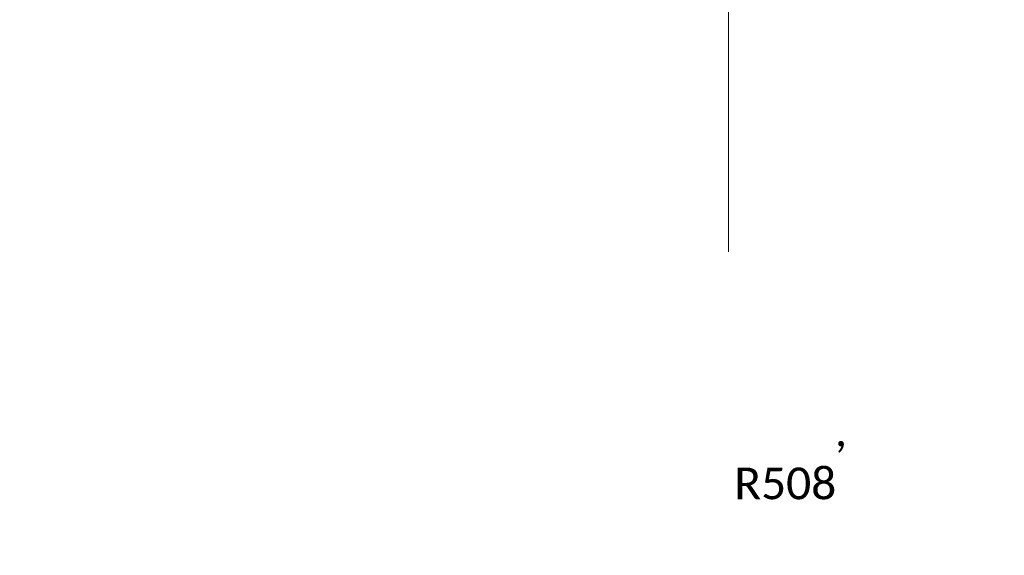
# Model space of a CAD drawing. Extents: x 2147430 to 2149265, y 2147284 to 2147540.
# Tile 11 of 14: x 2147683 to 2147730, y 2147465 to 2147490. Entities that reach past the tile are written whole.
import ezdxf
from ezdxf.enums import TextEntityAlignment as Align

# ---------------------------------------------------------------- set-up
doc = ezdxf.new("R2010")
doc.units = 0
doc.header["$MEASUREMENT"] = 0
doc.layers.add('B_ANNO_DIM', color=7, linetype='Continuous', lineweight=18)
doc.layers.add('B_ANNO_TEXT', color=7, linetype='Continuous', lineweight=18)
doc.styles.add('Annotative', font='calibri.ttf', dxfattribs={"height": 0.0625})
doc.styles.get("Standard").update_dxf_attribs({"font": 'calibri.ttf'})
doc.dimstyles.new('Annotative', dxfattribs={"dimscale": 0, "dimtxt": 0.0625, "dimasz": 0.0625, "dimexe": 0.03125, "dimexo": 0.03125, "dimgap": 0.03125, "dimtad": 1, "dimdec": 3, "dimzin": 3, "dimdsep": 46, "dimlunit": 4, "dimtxsty": 'Annotative', "dimblk": 'OPEN30', "dimcen": 0.03125, "dimclrd": 256, "dimclre": 256, "dimclrt": 256, "dimaunit": 1, "dimadec": 0, "dimazin": 3, "dimtfac": 0.75, "dimtdec": 3, "dimtofl": 0, "dimtmove": 0, "dimatfit": 3, "dimldrblk": 'OPEN30', "dimfxl": 1, "dimtfill": 1, "dimfrac": 1, "dimtolj": 1, "dimtzin": 0, "dimlwd": -1, "dimlwe": -1, "dimarcsym": 0})

# ---------------------------------------------------------------- blocks, each defined once
blk = doc.blocks.new('_Open30')
at = {"color": 0, "linetype": 'ByBlock', "lineweight": -2}
for p, q in [((-1, 0.268), (0, 0)), ((0, 0), (-1, -0.268)), ((0, 0), (-1, 0))]:
    blk.add_line(p, q, dxfattribs=at)
blk = doc.blocks.new('*D309')
at = {"layer": 'B_ANNO_DIM', "transparency": 16777216}
for p, q in [((2146929.73, 2147514.689), (2146929.73, 2147524.602)), ((2146943.999, 2147504.268), (2146943.999, 2147524.602)), ((2146931.23, 2147523.852), (2146942.499, 2147523.852)), ((2146929.73, 2147510.098), (2146929.73, 2147513.189)), ((2146943.999, 2147478.875), (2146943.999, 2147502.768))]:
    blk.add_line(p, q, dxfattribs=at)
at = {"layer": 'Defpoints', "color": 0, "transparency": 16777216}
for p in [(2146943.999, 2147523.852), (2146929.73, 2147509.348), (2146943.999, 2147478.125)]:
    blk.add_point(p, dxfattribs=at)
at = {"layer": 'B_ANNO_DIM', "transparency": 16777216, "xscale": 1.5, "yscale": 1.5, "zscale": 1.5, "rotation": 180}
blk.add_blockref('_Open30', (2146929.73, 2147523.852), dxfattribs=at)
at = {"layer": 'B_ANNO_DIM', "transparency": 16777216, "xscale": 1.5, "yscale": 1.5, "zscale": 1.5}
blk.add_blockref('_Open30', (2146943.999, 2147523.852), dxfattribs=at)
at = {"layer": 'B_ANNO_DIM', "transparency": 16777216, "insert": (2146936.864, 2147525.689), "char_height": 1.5, "attachment_point": 5, "style": 'Annotative', "bg_fill": 3, "box_fill_scale": 1.25, "bg_fill_color": 256, "bg_fill_true_color": 13158600, "bg_fill_transparency": 0}
blk.add_mtext('\\A1;1\'-5{\\H0.7x;\\S3#8;}" ', dxfattribs=at)
blk = doc.blocks.new('*U300')
at = {"layer": 'B_ANNO_TEXT', "insert": (2147717.306, 2147471.16), "char_height": 1.5, "attachment_point": 1}
blk.add_mtext_dynamic_manual_height_columns('         ,\\PR508', width=5.51134, gutter_width=7.5, heights=[0], dxfattribs=at)
at = {"layer": 'B_ANNO_TEXT'}
for tag, p in [('LN3', (2147766.578, 2147474.348)), ('LN4', (2147766.578, 2147470.72))]:
    blk.add_attdef(tag, text='', height=1.5, dxfattribs=at).set_placement(p, align=Align.MIDDLE_CENTER)
blk = doc.blocks.new('INS_LFWIN_BASE')
at = {"layer": 'B_ANNO_TEXT'}
for tag, p in [('AB1', (2146975.9322, 2147503.3236)), ('AB2', (2146984.1822, 2147503.3236)), ('LN1', (2146993.5457, 2147485.2342)), ('LN2', (2146993.5457, 2147477.9762)), ('LOC1', (2146744.5899, 2147449.3034)), ('LOC2', (2146744.5899, 2147370.4943)), ('BN6', (2146854.2344, 2147362.5068)), ('BN7', (2146878.9553, 2147355.4444)), ('BN8', (2146887.5155, 2147312.8012)), ('LOC3', (2146744.5899, 2147289.406))]:
    blk.add_attdef(tag, text='', height=1.5, dxfattribs=at).set_placement(p, align=Align.MIDDLE_CENTER)
at = {"layer": 'B_ANNO_DIM'}
dim = blk.add_linear_dim(base=(2146943.999, 2147523.852), p1=(2146929.73, 2147509.3479), p2=(2146943.999, 2147478.1249), text='1\'-5{\\H0.7x;\\S3#8;}" ', dimstyle='Annotative', override={"dimscale": 0, "dimtix": 0, "dimtofl": 0, "dimtmove": 0, "dimatfit": 3}, dxfattribs=at)
dim.commit()
dim.dimension.update_dxf_attribs({"geometry": '*D309', "text_midpoint": (2146936.8645, 2147525.6888)})

msp = doc.modelspace()

# ---------------------------------------------------------------- block references
msp.add_blockref('INS_LFWIN_BASE', (773.033, 0))

# ---------------------------------------------------------------- next in the draw order: block references
msp.add_blockref('*U300', (0, 0))

doc.saveas('drawing.dxf')
